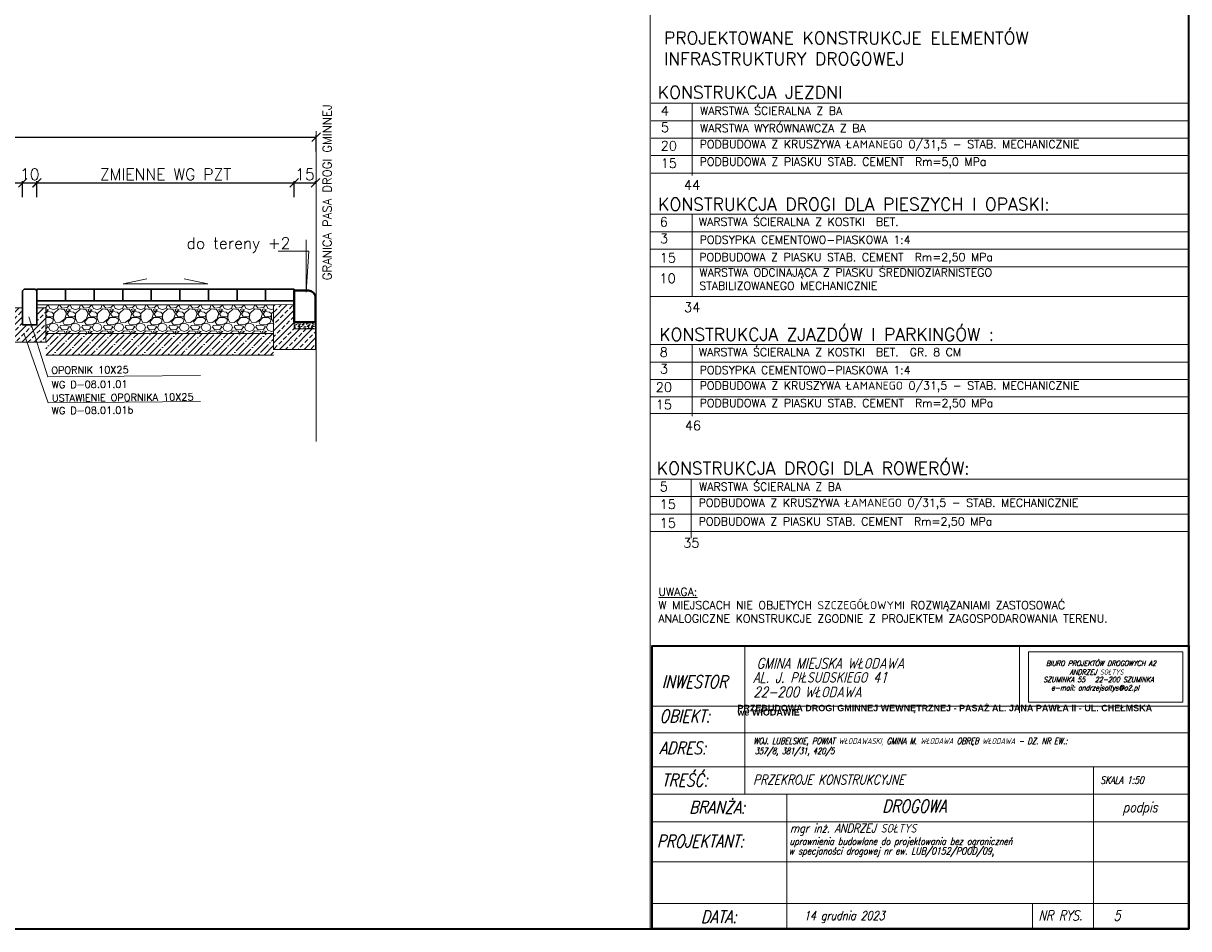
# Model space of a CAD drawing. Header units: metres. Extents: x 8462340 to 8469377, y 5710371 to 5712927.
# Tile 24 of 31: x 8468561 to 8469377, y 5710371 to 5711004. Entities that reach past the tile are written whole.
import ezdxf

# ---------------------------------------------------------------- set-up
doc = ezdxf.new("R2010")
doc.units = ezdxf.units.M
doc.linetypes.add('4003', pattern=[3, 2, -1])
for name, color, linetype, lineweight in [('dim', 7, 'Continuous', 5), ('opisy do przekrojów', 1, 'Continuous', 5), ('PODRYS', 2, 'Continuous', 5), ('Warstwa przekroje poprzeczne', 7, 'Continuous', 5)]:
    doc.layers.add(name, color=color, linetype=linetype, lineweight=lineweight)
doc.layers.add('GRANICA PASA', color=184, linetype='Continuous')
doc.styles.add('mm', font='simplex.shx')
doc.styles.get("Standard").update_dxf_attribs({"font": 'simplex.shx'})
doc.dimstyles.new('ISO-25', dxfattribs={"dimtxt": 2.5, "dimasz": 2.5, "dimexe": 1.25, "dimexo": 0.625, "dimtad": 1, "dimtxsty": 'Standard', "dimcen": 2.5, "dimadec": 0, "dimazin": 0, "dimtfac": 1, "dimtmove": 0, "dimatfit": 3, "dimfxl": 1, "dimarcsym": 0})

# ---------------------------------------------------------------- blocks, each defined once
blk = doc.blocks.new('_Oblique')
at = {"color": 0, "linetype": 'ByBlock', "lineweight": -2}
blk.add_line((-0.5, -0.5), (0.5, 0.5), dxfattribs=at)
blk = doc.blocks.new('*D9469')
at = {"color": 0, "lineweight": -2, "transparency": 16777216}
for p, q in [((8468160.59, 5710914.73), (8468160.59, 5710925.98)), ((8468160.59, 5710924.73), (8468765.93, 5710924.73)), ((8468765.93, 5710914.73), (8468765.93, 5710925.98))]:
    blk.add_line(p, q, dxfattribs=at)
at = {"layer": 'Defpoints', "color": 0, "lineweight": 20, "transparency": 16777216}
for p in [(8468765.93, 5710924.73), (8468160.59, 5710885.09), (8468765.93, 5710885.09)]:
    blk.add_point(p, dxfattribs=at)
at = {"color": 0, "lineweight": -2, "transparency": 16777216, "xscale": 6, "yscale": 6, "zscale": 6, "rotation": 180}
blk.add_blockref('_Oblique', (8468160.59, 5710924.73), dxfattribs=at)
at = {"color": 0, "lineweight": -2, "transparency": 16777216, "xscale": 6, "yscale": 6, "zscale": 6}
blk.add_blockref('_Oblique', (8468765.93, 5710924.73), dxfattribs=at)
at = {"color": 0, "transparency": 16777216, "insert": (8468463.26, 5710930.73), "char_height": 8, "attachment_point": 5}
blk.add_mtext('ok. 600 - ZMIENNA WG PZT', dxfattribs=at)
blk = doc.blocks.new('*D9470')
at = {"color": 0, "lineweight": -2, "transparency": 16777216}
for p, q in [((8468750.59, 5710892.03), (8468750.59, 5710893.94)), ((8468750.59, 5710892.69), (8468765.59, 5710892.69)), ((8468765.59, 5710892.05), (8468765.59, 5710893.94))]:
    blk.add_line(p, q, dxfattribs=at)
at = {"layer": 'Defpoints', "color": 0, "lineweight": 20, "transparency": 16777216}
for p in [(8468765.59, 5710892.69), (8468750.59, 5710800.23, 543.23), (8468765.59, 5710801.2, 543.23)]:
    blk.add_point(p, dxfattribs=at)
at = {"color": 0, "lineweight": -2, "transparency": 16777216, "xscale": 6, "yscale": 6, "zscale": 6, "rotation": 180}
blk.add_blockref('_Oblique', (8468750.59, 5710892.69), dxfattribs=at)
at = {"color": 0, "lineweight": -2, "transparency": 16777216, "xscale": 6, "yscale": 6, "zscale": 6}
blk.add_blockref('_Oblique', (8468765.59, 5710892.69), dxfattribs=at)
at = {"color": 0, "transparency": 16777216, "insert": (8468758.09, 5710898.69), "char_height": 8, "attachment_point": 5}
blk.add_mtext('15', dxfattribs=at)
blk = doc.blocks.new('*D9471')
at = {"color": 0, "lineweight": -2, "transparency": 16777216}
for p, q in [((8468360.59, 5710882.69), (8468360.59, 5710893.94)), ((8468360.59, 5710892.69), (8468560.59, 5710892.69)), ((8468560.59, 5710882.69), (8468560.59, 5710893.94))]:
    blk.add_line(p, q, dxfattribs=at)
at = {"layer": 'Defpoints', "color": 0, "lineweight": 20, "transparency": 16777216}
for p in [(8468560.59, 5710892.69), (8468360.59, 5710834.53), (8468560.59, 5710834.53)]:
    blk.add_point(p, dxfattribs=at)
at = {"color": 0, "lineweight": -2, "transparency": 16777216, "xscale": 6, "yscale": 6, "zscale": 6, "rotation": 180}
blk.add_blockref('_Oblique', (8468360.59, 5710892.69), dxfattribs=at)
at = {"color": 0, "lineweight": -2, "transparency": 16777216, "xscale": 6, "yscale": 6, "zscale": 6}
blk.add_blockref('_Oblique', (8468560.59, 5710892.69), dxfattribs=at)
at = {"color": 0, "transparency": 16777216, "insert": (8468460.59, 5710898.69), "char_height": 8, "attachment_point": 5}
blk.add_mtext('200', dxfattribs=at)
blk = doc.blocks.new('*D9472')
at = {"color": 0, "lineweight": -2, "transparency": 16777216}
for p, q in [((8468560.59, 5710882.69), (8468560.59, 5710893.94)), ((8468560.59, 5710892.69), (8468570.63, 5710892.69)), ((8468570.63, 5710882.69), (8468570.63, 5710893.94))]:
    blk.add_line(p, q, dxfattribs=at)
at = {"layer": 'Defpoints', "color": 0, "lineweight": 20, "transparency": 16777216}
for p in [(8468570.63, 5710892.69), (8468560.59, 5710807.54), (8468570.63, 5710807.74)]:
    blk.add_point(p, dxfattribs=at)
at = {"color": 0, "lineweight": -2, "transparency": 16777216, "xscale": 6, "yscale": 6, "zscale": 6, "rotation": 180}
blk.add_blockref('_Oblique', (8468560.59, 5710892.69), dxfattribs=at)
at = {"color": 0, "lineweight": -2, "transparency": 16777216, "xscale": 6, "yscale": 6, "zscale": 6}
blk.add_blockref('_Oblique', (8468570.63, 5710892.69), dxfattribs=at)
at = {"color": 0, "transparency": 16777216, "insert": (8468565.61, 5710898.69), "char_height": 8, "attachment_point": 5}
blk.add_mtext('10', dxfattribs=at)
blk = doc.blocks.new('*D9473')
at = {"color": 0, "lineweight": -2, "transparency": 16777216}
for p, q in [((8468570.59, 5710882.69), (8468570.59, 5710893.94)), ((8468570.59, 5710892.69), (8468750.59, 5710892.69)), ((8468750.59, 5710882.69), (8468750.59, 5710893.94))]:
    blk.add_line(p, q, dxfattribs=at)
at = {"layer": 'Defpoints', "color": 0, "lineweight": 20, "transparency": 16777216}
for p in [(8468750.59, 5710892.69), (8468570.59, 5710809.72), (8468750.59, 5710813.22)]:
    blk.add_point(p, dxfattribs=at)
at = {"color": 0, "lineweight": -2, "transparency": 16777216, "xscale": 6, "yscale": 6, "zscale": 6, "rotation": 180}
blk.add_blockref('_Oblique', (8468570.59, 5710892.69), dxfattribs=at)
at = {"color": 0, "lineweight": -2, "transparency": 16777216, "xscale": 6, "yscale": 6, "zscale": 6}
blk.add_blockref('_Oblique', (8468750.59, 5710892.69), dxfattribs=at)
at = {"color": 0, "transparency": 16777216, "insert": (8468660.59, 5710898.69), "char_height": 8, "attachment_point": 5}
blk.add_mtext('ZMIENNE WG PZT', dxfattribs=at)
blk = doc.blocks.new('sfdretw')
at = {"layer": 'dim'}
blk.add_lwpolyline([(8458675.99, 5714308.28), (8458693.56, 5714308.28), (8458693.56, 5714302.54), (8458675.99, 5714302.54)], close=True, dxfattribs=at)
at = {"layer": 'Warstwa przekroje poprzeczne', "color": 250, "lineweight": 30, "style": 'mm', "oblique": 15, "width": 0.8}
blk.add_text('BIURO PROJEKTÓW DROGOWYCH A2', height=0.5929, dxfattribs=at).set_placement((8458677.99, 5714306.67, 18.83))
at = {"layer": 'Warstwa przekroje poprzeczne', "color": 250, "lineweight": 18, "style": 'mm', "oblique": 15, "width": 0.8}
for s, p in [('ANDRZEJ SOŁTYS', (8458680.67, 5714305.68, 18.83)), ('SZUMINKA 55   22-200 SZUMINKA', (8458677.69, 5714304.83, 18.83)), ('e-mail: andrzejsoltys@o2.pl', (8458678.59, 5714303.9, 18.83))]:
    blk.add_text(s, height=0.5929, dxfattribs=at).set_placement(p)

msp = doc.modelspace()

# ---------------------------------------------------------------- hatches: boundary and pattern name
at = {"layer": 'dim', "lineweight": 5}
h = msp.add_hatch(dxfattribs=at)
h.set_pattern_fill('GRAVEL', scale=0.6)
h.set_pattern_definition([(228.0127875, (-6020.3519, -27525.6025), (-121.92000000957, -137.15999999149), [2.05032864, -202.982901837]), (184.969741, (-6021.72354, -27527.1265), (182.879999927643, 15.240000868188), [3.51842832, -348.324293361]), (132.5104471, (-6025.2287, -27527.4313), (152.400000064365, -167.639999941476), [2.48088912, -245.608336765]), (267.273689, (-6031.17234, -27531.2413), (15.24000003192, 304.7999999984), [3.20402712, -317.198624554]), (292.83365418, (-6031.32474, -27534.4417), (-76.20000000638, 182.879999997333), [3.1418022, -311.038846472]), (357.273689, (-6030.10554, -27537.3373), (-304.7999999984, 15.24000003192), [3.20402712, -317.198624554]), (37.69424047, (-6026.90514, -27537.4897), (-198.119999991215, -152.400000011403), [4.23716196, -419.478691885]), (72.25532837, (-6023.55234, -27534.8989), (106.680000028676, 335.279999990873), [4.00031712, -396.031539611]), (121.42956562, (-6022.33314, -27531.0889), (-121.9200000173, 198.119999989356), [3.214878, -318.273274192]), (175.2363583, (-6024.0095, -27528.3457), (167.6399999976, -15.24000002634), [3.67027968, -179.8436217]), (222.3974378, (-6027.66714, -27528.0409), (-182.879999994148, -167.640000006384), [4.74646752, -469.900635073]), (138.81407483, (-6016.0847, -27531.3937), (-106.6799999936, 91.44000000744), [1.62002724, -160.383394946]), (171.4692344, (-6017.30394, -27530.3269), (198.12000000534, -30.479999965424), [3.08209188, -305.127833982]), (225, (-6020.352, -27529.87), (-2e-15, -15.24), [2.15525604, -19.39735865]), (203.19859051, (-6021.4187, -27528.041), (76.20000000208, 30.47999999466), [1.16064792, -114.903734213]), (291.80140949, (-6022.4855, -27528.498), (-15.2400000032, 45.7199999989), [1.64139372, -80.42851794]), (30.96375653, (-6021.876, -27530.022), (45.7200000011, 30.4799999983), [2.66591796, -86.197788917]), (161.56505118, (-6019.59, -27528.6505), (30.4800000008, -15.2399999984), [1.92772284, -46.2653887]), (16.389540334, (-6031.3247, -27528.4981), (152.4, 45.72), [2.700528, -267.352960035]), (70.34617594, (-6028.7339, -27527.7361), (-60.96000000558, -167.63999999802), [2.26559364, -224.29329407]), (293.19859051, (-6019.59, -27525.6025), (-30.47999999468, 76.20000000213), [2.3212806, -113.743101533]), (343.61045967, (-6018.6755, -27527.7361), (-152.400000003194, 45.71999998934), [2.700528, -267.352960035]), (339.44395478, (-6031.3247, -27537.9469), (-76.2, 30.48), [2.6042112, -127.606405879]), (294.7751406, (-6028.8863, -27538.8613), (-76.2000000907, 167.63999995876), [2.18203272, -216.021560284]), (66.80140949, (-6019.4375, -27540.8425), (30.4799999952, 76.2000000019), [2.3212806, -113.743101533]), (17.35402464, (-6018.5231, -27538.7089), (-198.11999999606, -60.960000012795), [2.55469644, -252.914255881]), (69.44395478, (-6026.9051, -27540.8425), (-30.48000000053, -76.1999999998), [1.3021056, -128.908511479]), (101.309932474, (-6020.352, -27540.8425), (-15.24, 60.96), [0.7770876, -76.931969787]), (165.96375653, (-6020.5043, -27540.0805), (45.72, -15.24), [3.1418022, -59.694327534]), (186.00900596, (-6023.55234, -27539.3185), (152.39999999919, 15.240000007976), [2.911602, -288.24818918]), (303.69006753, (-6021.876, -27531.3937), (-15.2400000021, 30.479999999), [2.19794328, -52.750658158]), (353.15722659, (-6020.65674, -27533.2225), (259.080000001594, -30.479999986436), [3.83734056, -379.89605439]), (60.9453959, (-6016.8467, -27533.6797), (-60.96000000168, -106.67999999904), [1.56904944, -155.336353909]), (90, (-6016.085, -27532.308), (-15.24, 15.24), [0.9144, -14.3256]), (120.25643716, (-6023.8571, -27538.8613), (60.95999999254, -106.68000000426), [2.11720176, -209.60364464]), (48.0127875, (-6024.9239, -27537.0325), (121.92000001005, 137.15999999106), [4.10065728, -200.932573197]), (0, (-6022.18, -27533.985), (15.24, 15.24), [3.9624, -11.2776]), (325.3048465, (-6018.2183, -27533.9845), (152.40000005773, -106.67999991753), [2.40965736, -238.555900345]), (254.0546041, (-6016.2371, -27535.3561), (-15.23999999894, -60.96000000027), [2.21897448, -108.729900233]), (207.64597536, (-6016.84674, -27537.4897), (-289.56000001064, -152.399999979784), [3.6128706, -357.674786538]), (175.42607874, (-6020.04714, -27539.1661), (-198.119999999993, 15.239999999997), [3.82217676, -378.395078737])])
h.paths.add_polyline_path([(8468576.81, 5710787.28), (8468576.81, 5710807.28), (8468736.19, 5710807.28), (8468736.19, 5710787.28)])
h = msp.add_hatch(dxfattribs=at)
h.set_pattern_fill('ANSI33', color=256, scale=0.96, style=0)
h.set_pattern_definition([(45, (4955112.886, 319122.854), (-4.310522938, 4.310522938), []), (45, (4955117.1966, 319122.854), (-4.310522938, 4.310522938), [3.048, -1.524])])
h.paths.add_polyline_path([(8468765.59, 5710790.5), (8468765.59, 5710776.1), (8468736.19, 5710776.1), (8468736.19, 5710807.46), (8468750.59, 5710807.52), (8468750.59, 5710790.5)])
h = msp.add_hatch(dxfattribs=at)
h.set_pattern_fill('ANSI33', color=256, scale=0.96, style=0)
h.set_pattern_definition([(45, (-3530.5605, -1178.0284), (-4.310522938, 4.310522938), []), (45, (-3526.25, -1178.0284), (-4.310522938, 4.310522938), [3.048, -1.524])])
h.paths.add_polyline_path([(8468576.81, 5710781.16), (8468576.81, 5710805.28), (8468570.59, 5710805.28), (8468570.59, 5710793.28), (8468560.59, 5710793.28), (8468560.59, 5710805.28), (8468554.28, 5710805.28), (8468554.28, 5710781.16)])
h = msp.add_hatch(dxfattribs=at)
h.set_pattern_fill('AR-SAND', color=256, scale=0.048, angle=90, style=0)
h.set_pattern_definition([(127.5, (4955112.886, 319122.8537), (-2.3491835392, -0.0768015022), [0, -1.853184, 0, -2.07264, 0, -1.9812]), (97.5, (4955112.886, 319122.8537), (-3.4407604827, 2.157711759), [0, -0.999744, 0, -1.670304, 0, -0.64008]), (57.5, (4955112.886, 319121.354), (-0.00689848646, 3.79676337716), [0, -0.6096, 0, -2.19456, 0, -2.86512]), (47.5, (4955112.886, 319121.354), (-1.0700607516, 3.6650709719), [0, -0.3048, 0, -1.438656, 0, -1.64592])])
h.paths.add_polyline_path([(8468765.59, 5710794.7), (8468765.59, 5710790.5), (8468750.59, 5710790.5), (8468750.59, 5710795.3), (8468764.99, 5710795.3)])
h = msp.add_hatch(dxfattribs=at)
h.set_pattern_fill('ANSI35', color=256)
h.set_pattern_definition([(45, (-2520.413, 23671.065), (-4.4901280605, 4.4901280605), []), (45, (-2515.923, 23671.065), (-4.4901280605, 4.4901280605), [7.9375, -1.5875, 0, -1.5875])])
h.paths.add_polyline_path([(8468576.81, 5710772.28), (8468576.81, 5710787.28), (8468736.19, 5710787.28), (8468736.19, 5710772.28)])

# ---------------------------------------------------------------- linework, layer by layer
at = {"color": 6, "lineweight": 5}
msp.add_circle((8468754.4, 5710791.15), 0.456, dxfattribs=at)
at = {"layer": 'dim'}
msp.add_line((8468999.7, 5710370.95), (8468999.7, 5711745.95), dxfattribs=at)
at = {"layer": 'dim', "lineweight": 5}
for p, q in [((8469376.52, 5710948.4), (8469000.41, 5710948.4)), ((8469029.14, 5710948.4), (8469029.14, 5710897.79)), ((8469376.52, 5710936.19), (8469000.41, 5710936.19)), ((8468765.93, 5710711.88), (8468765.93, 5710928.83)), ((8469376.52, 5710923.98), (8469000.41, 5710923.98)), ((8469376.52, 5710923.98), (8469000.41, 5710923.98)), ((8469376.52, 5710911.77), (8469000.41, 5710911.77)), ((8469376.52, 5710899.56), (8469000.41, 5710899.56)), ((8469375.81, 5710870.7), (8468999.7, 5710870.7)), ((8469029.14, 5710870.7), (8469029.14, 5710813.18)), ((8469375.81, 5710858.49), (8468999.7, 5710858.49)), ((8469375.81, 5710846.28), (8468999.7, 5710846.28)), ((8469375.81, 5710834.07), (8468999.7, 5710834.07)), ((8469375.81, 5710813.18), (8468999.7, 5710813.18)), ((8468765.59, 5710790.5), (8468750.59, 5710790.5)), ((8468765.59, 5710776.1), (8468736.19, 5710776.1)), ((8469375.81, 5710779.54), (8468999.7, 5710779.54)), ((8469029.14, 5710779.54), (8469029.14, 5710729.41)), ((8469375.81, 5710767.33), (8468999.7, 5710767.33)), ((8469375.81, 5710755.12), (8468999.7, 5710755.12)), ((8469375.81, 5710742.91), (8468999.7, 5710742.91)), ((8469375.81, 5710731.34), (8468999.7, 5710731.34)), ((8469375.81, 5710685.4), (8468999.7, 5710685.4)), ((8469028.43, 5710685.4), (8469028.43, 5710644.23)), ((8469375.81, 5710673.19), (8468999.7, 5710673.19)), ((8469375.81, 5710660.98), (8468999.7, 5710660.98)), ((8469375.81, 5710660.98), (8468999.7, 5710660.98)), ((8469375.81, 5710648.77), (8468999.7, 5710648.77))]:
    msp.add_line(p, q, dxfattribs=at)
at = {"layer": 'dim', "linetype": 'ByBlock', "lineweight": 15}
for p, q in [((8468630.99, 5710822.13), (8468647.5, 5710825.57)), ((8468690.2, 5710822.11), (8468630.99, 5710822.13))]:
    msp.add_line(p, q, dxfattribs=at)
at = {"layer": 'dim', "lineweight": 30}
for p, q in [((8468561.59, 5710818.28), (8468569.59, 5710818.28)), ((8468561.59, 5710793.28), (8468569.59, 5710793.28))]:
    msp.add_line(p, q, dxfattribs=at)
at = {"layer": 'dim', "lineweight": 40}
for p, q in [((8468760.59, 5710817.3), (8468750.59, 5710817.3)), ((8468765.59, 5710795.3), (8468765.59, 5710812.3)), ((8468765.59, 5710795.3), (8468750.59, 5710795.3))]:
    msp.add_line(p, q, dxfattribs=at)
at = {"layer": 'dim', "linetype": 'Continuous', "lineweight": 15}
msp.add_line((8469258.22, 5710568.75), (8469258.22, 5710522.06), dxfattribs=at)
at = {"layer": 'dim', "lineweight": 5, "flags": 128}
msp.add_lwpolyline([(8468758.97, 5710852.84), (8468758.97, 5710816.23), (8468760.83, 5710844.97), (8468739.48, 5710844.96)], dxfattribs=at)
at = {"layer": 'dim', "lineweight": 20, "flags": 128}
for points in [[(8468690.2, 5710822.11), (8468673.7, 5710825.56)], [(8468570.59, 5710807.28), (8468736.19, 5710807.28)], [(8468576.81, 5710787.28), (8468736.19, 5710787.28)], [(8468576.81, 5710772.28), (8468736.19, 5710772.28)]]:
    msp.add_lwpolyline(points, dxfattribs=at)
at = {"layer": 'dim', "lineweight": 30}
for points in [[(8468561.59, 5710818.28), (8468569.59, 5710818.28), (8468570.59, 5710817.28), (8468570.59, 5710793.28), (8468560.59, 5710793.28), (8468560.59, 5710817.28)], [(8468570.59, 5710810.28), (8468590.59, 5710810.28), (8468590.59, 5710818.28), (8468570.59, 5710818.28)], [(8468590.59, 5710810.28), (8468610.59, 5710810.28), (8468610.59, 5710818.28), (8468590.59, 5710818.28)], [(8468610.59, 5710810.28), (8468630.59, 5710810.28), (8468630.59, 5710818.28), (8468610.59, 5710818.28)], [(8468630.59, 5710810.28), (8468650.59, 5710810.28), (8468650.59, 5710818.28), (8468630.59, 5710818.28)], [(8468650.59, 5710810.28), (8468670.59, 5710810.28), (8468670.59, 5710818.28), (8468650.59, 5710818.28)], [(8468670.59, 5710810.28), (8468690.59, 5710810.28), (8468690.59, 5710818.28), (8468670.59, 5710818.28)], [(8468690.59, 5710810.28), (8468710.59, 5710810.28), (8468710.59, 5710818.28), (8468690.59, 5710818.28)], [(8468710.59, 5710810.28), (8468730.59, 5710810.28), (8468730.59, 5710818.28), (8468710.59, 5710818.28)], [(8468730.59, 5710810.28), (8468750.59, 5710810.28), (8468750.59, 5710818.28), (8468730.59, 5710818.28)]]:
    msp.add_lwpolyline(points, close=True, dxfattribs=at)
at = {"layer": 'dim', "lineweight": 40, "flags": 128}
msp.add_lwpolyline([(8468750.59, 5710795.3), (8468750.59, 5710817.3)], dxfattribs=at)
at = {"layer": 'dim', "lineweight": 15}
msp.add_lwpolyline([(8468765.59, 5710790.5), (8468765.59, 5710776.1), (8468736.19, 5710776.1), (8468736.19, 5710807.46), (8468750.59, 5710807.52), (8468750.59, 5710790.5)], close=True, dxfattribs=at)
at = {"layer": 'dim', "lineweight": 5}
msp.add_lwpolyline([(8468570.59, 5710805.28), (8468576.81, 5710805.28), (8468576.81, 5710781.16), (8468554.28, 5710781.16), (8468554.28, 5710805.28), (8468560.59, 5710805.28)], dxfattribs=at)
at = {"layer": 'dim', "lineweight": 18}
msp.add_lwpolyline([(8468765.59, 5710794.7), (8468765.59, 5710790.5), (8468750.59, 5710790.5), (8468750.59, 5710795.3), (8468764.99, 5710795.3)], close=True, dxfattribs=at)
at = {"layer": 'dim', "lineweight": 35}
msp.add_lwpolyline([(8469376.52, 5710568.75), (8469376.52, 5710370.95), (8469001, 5710370.95), (8469001, 5710568.75)], close=True, dxfattribs=at)
at = {"layer": 'dim', "lineweight": 40}
msp.add_arc((8468760.59, 5710812.3), 5, 0, 90, dxfattribs=at)
msp.add_arc((8468760.59, 5710812.3), 5, 0, 90, dxfattribs=at)
at = {"layer": 'opisy do przekrojów', "lineweight": 15}
for p, q in [((8468578.2, 5710756.94), (8468564.94, 5710799.01)), ((8468578.36, 5710738.82), (8468561.45, 5710787.61)), ((8468684.98, 5710757.87), (8468578.2, 5710756.94)), ((8468685.13, 5710739.74), (8468578.36, 5710738.82))]:
    msp.add_line(p, q, dxfattribs=at)
at = {"layer": 'PODRYS', "color": 0, "lineweight": 35}
msp.add_lwpolyline([(8467375.81, 5710370.95), (8469376.52, 5710370.95), (8469376.52, 5711745.95), (8467375.81, 5711745.95)], close=True, dxfattribs=at)
at = {"layer": 'Warstwa przekroje poprzeczne', "linetype": 'Continuous', "lineweight": 30}
msp.add_line((8469001, 5710370.95), (8469001, 5710568.75), dxfattribs=at)
at = {"layer": 'Warstwa przekroje poprzeczne', "color": 250, "lineweight": 20}
for p, q in [((8469065.82, 5710568.75), (8469065.82, 5710465.08)), ((8469001, 5710526.66), (8469376.52, 5710526.66)), ((8469001, 5710507.99), (8469376.52, 5710507.99)), ((8469001, 5710484.07), (8469376.52, 5710484.07)), ((8469309.81, 5710484.07), (8469309.81, 5710370.95)), ((8469001, 5710465.08), (8469376.52, 5710465.08)), ((8469095.29, 5710465.08), (8469095.29, 5710370.95)), ((8469001, 5710445.61), (8469376.52, 5710445.61)), ((8469000.99, 5710417.73), (8469376.51, 5710417.73)), ((8469001, 5710417.73), (8469376.52, 5710417.73)), ((8469001, 5710388.48), (8469376.52, 5710388.48)), ((8469267.23, 5710388.48), (8469267.23, 5710370.95)), ((8469001, 5710370.95), (8469376.52, 5710370.95))]:
    msp.add_line(p, q, dxfattribs=at)
at = {"layer": 'Warstwa przekroje poprzeczne', "color": 250, "ltscale": 0.5}
msp.add_line((8469376.52, 5710370.95), (8469376.52, 5710550.23), dxfattribs=at)

# ---------------------------------------------------------------- block references
at = {"layer": 'dim', "xscale": 6.156, "yscale": 6.156, "zscale": 6.156}
msp.add_blockref('sfdretw', (-43602345.06, -29466717.12, -538.43), dxfattribs=at)

# ---------------------------------------------------------------- texts
at = {"linetype": 'Continuous', "lineweight": 30}
for s, p in [('PROJEKTOWANE KONSTRUKCJE ELEMENTÓW', (8469009.31, 5710989.66)), ('INFRASTRUKTURY DROGOWEJ ', (8469009.31, 5710975.1)), ('KONSTRUKCJA JEZDNI ', (8469005.03, 5710951.65)), ('KONSTRUKCJA DROGI DLA PIESZYCH I OPASKI:', (8469005.25, 5710873.33)), ('KONSTRUKCJA ZJAZDÓW I PARKINGÓW :', (8469006.04, 5710782.3)), ('KONSTRUKCJA DROGI DLA ROWERÓW: ', (8469004.32, 5710688.65))]:
    msp.add_text(s, height=8.8046, dxfattribs=at).set_placement(p)
at = {"lineweight": 30}
for s, height, p in [('4', 6.6, (8469007.11, 5710939.85)), ('5', 6.6, (8469007.25, 5710928.22)), ('20', 6.603, (8469007.11, 5710915.35)), ('15', 6.603, (8469007.11, 5710903.14)), ('44', 6.603, (8469023.36, 5710887.94)), ('6', 6.6, (8469006.4, 5710862.15)), ('3', 6.6, (8469006.54, 5710850.53)), ('15', 6.603, (8469006.4, 5710836.99)), ('10', 6.603, (8469006.26, 5710822.6)), ('34', 6.603, (8469023.42, 5710802.35)), ('8', 6.6, (8469006.4, 5710770.99)), ('3', 6.6, (8469006.54, 5710759.37)), ('20', 6.603, (8469003.62, 5710746.49)), ('15', 6.603, (8469003.62, 5710734.29)), ('46', 6.603, (8469023.96, 5710719.69)), ('5', 6.6, (8469006.4, 5710676.85)), ('15', 6.603, (8469006.4, 5710664.56)), ('15', 6.603, (8469006.4, 5710651.47)), ('35', 6.603, (8469022.85, 5710637.59))]:
    msp.add_text(s, height=height, dxfattribs=at).set_placement(p)
at = {"lineweight": 15}
for s, p in [('PODBUDOWA Z KRUSZYWA ŁAMANEGO 0/31,5 - STAB. MECHANICZNIE', (8469034.31, 5710916.92)), ('PODBUDOWA Z PIASKU STAB. CEMENT  Rm=5,0 MPa ', (8469034.31, 5710904.72)), ('PODBUDOWA Z KRUSZYWA ŁAMANEGO 0/31,5 - STAB. MECHANICZNIE', (8469034.31, 5710748.07)), ('PODBUDOWA Z PIASKU STAB. CEMENT  Rm=2,50 MPa ', (8469034.31, 5710735.86)), ('PODBUDOWA Z KRUSZYWA ŁAMANEGO 0/31,5 - STAB. MECHANICZNIE', (8469033.6, 5710666.14)), ('PODBUDOWA Z PIASKU STAB. CEMENT  Rm=2,50 MPa ', (8469033.6, 5710653.04))]:
    msp.add_text(s, height=5.6349, dxfattribs=at).set_placement(p)
at = {"linetype": 'Continuous', "lineweight": 30}
msp.add_text('do tereny +2', height=8, rotation=0.08659, dxfattribs=at).set_placement((8468675.31, 5710846.45))
at = {"lineweight": 20}
msp.add_text('PODBUDOWA Z PIASKU STAB. CEMENT  Rm=2,50 MPa ', height=5.6349, dxfattribs=at).set_placement((8469034.1, 5710837.94))
at = {"linetype": 'Continuous', "lineweight": 20, "char_height": 2.8175, "attachment_point": 1}
for s, insert, width in [('{\\H2x;WARSTWA ŚCIERALNA Z BA}', (8469034.58, 5710945.97), 367.7729), ('{\\H2x;WARSTWA WYRÓWNAWCZA Z BA}', (8469034.58, 5710933.76), 367.7729), ('{\\H2x;WARSTWA ŚCIERALNA Z KOSTKI  BET.  }', (8469033.76, 5710868.28), 367.7729), ('{\\Fsimplex|c238;\\H2x;PODSYPKA CEMENTOWO-PIASKOWA 1:4}', (8469034.34, 5710855.71), 282.7961), ('{\\H2x;WARSTWA ODCINAJĄCA Z PIASKU ŚREDNIOZIARNISTEGO STABILIZOWANEGO MECHANICZNIE  }', (8469034.13, 5710832.9), 282.7961), ('{\\H2x;WARSTWA ŚCIERALNA Z KOSTKI  BET.  GR. 8 CM}', (8469033.76, 5710777.12), 367.7729), ('{\\Fsimplex|c238;\\H2x;PODSYPKA CEMENTOWO-PIASKOWA 1:4}', (8469034.34, 5710764.55), 282.7961), ('{\\H2x;WARSTWA ŚCIERALNA Z BA}', (8469033.88, 5710682.98), 367.7729)]:
    msp.add_mtext(s, dxfattribs=dict(at, insert=insert, width=width))
at = {"lineweight": 15, "insert": (8469005.42, 5710597.26, -538.43), "char_height": 5.63492, "width": 364.0723, "attachment_point": 4}
msp.add_mtext('{\\LUWAGA:\\P}W MIEJSCACH NIE OBJETYCH SZCZEGÓŁOWYMI ROZWIĄZANIAMI ZASTOSOWAĆ  ANALOGICZNE KONSTRUKCJE ZGODNIE Z PROJEKTEM ZAGOSPODAROWANIA TERENU.', dxfattribs=at)
at = {"layer": 'dim', "lineweight": 5}
note = msp.add_mtext_dynamic_manual_height_columns('\\pi-9;{\\fArial|b1|i0|c238|p34;\\H0.75x;\\c2960685;PRZEBUDOWA DROGI GMINNEJ WEWNĘTRZNEJ - PASAŻ AL. JANA PAWŁA II - UL. CHEŁMSKA \\H1.79908x; \\H0.55584x;\\Pwe WłODAWIE\\H2.12817x; \\H0.46989x;\\P\\H2.66668x; }', width=306.1729, gutter_width=56.94, heights=[19.51, 0], dxfattribs=dict(at, insert=(8469069.77, 5710527.57), char_height=6, attachment_point=1, line_spacing_factor=0.4))
for column, words in zip(note.columns.linked_columns, ['\\pi-9;{\\H1.41667x; }']):
    column.text = words
at = {"layer": 'GRANICA PASA', "color": 252, "linetype": '4003', "lineweight": 20}
msp.add_text('GRANICA PASA DROGI GMINNEJ', height=6, rotation=90, dxfattribs=at).set_placement((8468776.7, 5710824.56))
at = {"layer": 'opisy do przekrojów', "lineweight": 15}
for s, p in [('OPORNIK 10X25', (8468580.6, 5710759.06)), ('WG D-08.01.01', (8468580.83, 5710748.97)), ('USTAWIENIE OPORNIKA 10X25', (8468581.04, 5710739.62)), ('WG D-08.01.01b', (8468580.87, 5710730.79))]:
    msp.add_text(s, height=5, rotation=0.49749, dxfattribs=at).set_placement(p)
at = {"layer": 'Warstwa przekroje poprzeczne', "color": 250, "lineweight": 30, "style": 'mm', "oblique": 15, "width": 0.8}
for s, height, p in [('GMINA MIEJSKA WŁODAWA', 7.3725, (8469074.22, 5710552.89)), ('AL. J. PIŁSUDSKIEGO 41', 7.3725, (8469071.67, 5710543.05)), ('22-200 WŁODAWA', 7.3725, (8469071.94, 5710532.86)), ('PRZEKROJE KONSTRUKCYJNE ', 6.7581, (8469071.84, 5710471.86))]:
    msp.add_text(s, height=height, dxfattribs=at).set_placement(p)
at = {"layer": 'Warstwa przekroje poprzeczne', "color": 250, "lineweight": 20, "style": 'mm', "oblique": 15, "width": 0.8}
for s, height, p in [('INWESTOR', 8.8, (8469007.76, 5710539.31)), ('OBIEKT:', 8.8, (8469006.21, 5710515.24)), ('ADRES:', 8.8, (8469006, 5710492.95)), ('TREŚĆ:', 8.8, (8469007.76, 5710470.47)), ('SKALA 1:50', 4.932, (8469314.68, 5710472.39)), ('BRANŻA:', 8.8, (8469026.94, 5710451.47)), ('DROGOWA', 8.8, (8469162.03, 5710452.33)), ('podpis', 7.04, (8469330.37, 5710452.44)), ('PROJEKTANT:', 8.7997, (8469004.24, 5710427.76)), ('DATA:', 8.8, (8469035.14, 5710374.87)), ('NR RYS.', 7.04, (8469271.29, 5710376.71)), ('5', 7.04, (8469323.94, 5710376.55))]:
    msp.add_text(s, height=height, dxfattribs=at).set_placement(p)
at = {"layer": 'Warstwa przekroje poprzeczne', "color": 250, "lineweight": 25, "style": 'mm', "oblique": 15, "width": 0.8}
for s, height, p in [('WOJ. LUBELSKIE, POWIAT WŁODAWASKI, GMINA M. WŁODAWA OBRĘB WŁODAWA - DZ. NR EW.:   ', 4.2997, (8469071.95, 5710500.09)), ('357/8, 381/31, 420/5', 4.2997, (8469072.88, 5710493.12)), ('mgr inż. ANDRZEJ SOŁTYS', 6.1438, (8469097.61, 5710438.13)), ('14 grudnia 2023', 6.1438, (8469107.28, 5710377.02))]:
    msp.add_text(s, height=height, dxfattribs=at).set_placement(p)
at = {"layer": 'Warstwa przekroje poprzeczne', "color": 250, "lineweight": 15, "style": 'mm', "oblique": 15, "width": 0.8}
for s, p in [('uprawnienia budowlane do projektowania bez ograniczneń', (8469097.26, 5710429.69)), ('w specjaności drogowej nr ew. LUB/0152/POOD/09,', (8469096.73, 5710422.78))]:
    msp.add_text(s, height=4.9473, dxfattribs=at).set_placement(p)

# ---------------------------------------------------------------- dimensions: what is measured, and where the dimension line sits
for base, p1, p2, text, picture, middle in [((8468765.93, 5710924.73), (8468160.59, 5710885.09), (8468765.93, 5710885.09), 'ok. 600 - ZMIENNA WG PZT', '*D9469', (8468463.26, 5710930.73)), ((8468750.59, 5710892.69), (8468570.59, 5710809.72), (8468750.59, 5710813.22), 'ZMIENNE WG PZT', '*D9473', (8468660.59, 5710898.69))]:
    dim = msp.add_linear_dim(base=base, p1=p1, p2=p2, text=text, dimstyle='ISO-25', override={"dimtxt": 8, "dimasz": 6, "dimgap": 2, "dimdec": 0, "dimblk": 'Oblique', "dimblk1": 'Oblique', "dimblk2": 'Oblique', "dimldrblk": 'Oblique', "dimfxl": 10, "dimfxlon": 1})
    dim.commit()
    dim.dimension.update_dxf_attribs({"geometry": picture, "text_midpoint": middle})
dim = msp.add_linear_dim(base=(8468560.59, 5710892.69), p1=(8468360.59, 5710834.53), p2=(8468560.59, 5710834.53), dimstyle='ISO-25', override={"dimtxt": 8, "dimasz": 6, "dimgap": 2, "dimdec": 0, "dimblk": 'Oblique', "dimblk1": 'Oblique', "dimblk2": 'Oblique', "dimldrblk": 'Oblique', "dimfxl": 10, "dimfxlon": 1})
dim.commit()
dim.dimension.update_dxf_attribs({"geometry": '*D9471', "text_midpoint": (8468460.59, 5710898.69)})
dim = msp.add_linear_dim(base=(8468570.63, 5710892.69), p1=(8468560.59, 5710807.54), p2=(8468570.63, 5710807.74), dimstyle='ISO-25', override={"dimtxt": 8, "dimasz": 6, "dimgap": 2, "dimdec": 0, "dimblk": 'Oblique', "dimblk1": 'Oblique', "dimblk2": 'Oblique', "dimldrblk": 'Oblique', "dimfxl": 10, "dimfxlon": 1})
dim.commit()
dim.dimension.update_dxf_attribs({"geometry": '*D9472', "text_midpoint": (8468565.61, 5710892.69), "dimtype": 160})
dim = msp.add_linear_dim(base=(8468765.59, 5710892.69, -543.23), p1=(8468750.59, 5710800.23), p2=(8468765.59, 5710801.2), angle=180, dimstyle='ISO-25', override={"dimtxt": 8, "dimasz": 6, "dimgap": 2, "dimdec": 0, "dimblk": 'Oblique', "dimblk1": 'Oblique', "dimblk2": 'Oblique', "dimldrblk": 'Oblique', "dimfxl": 10, "dimfxlon": 1})
dim.commit()
dim.dimension.update_dxf_attribs({"geometry": '*D9470', "text_midpoint": (8468758.09, 5710892.69, -543.23), "dimtype": 160})

doc.saveas('drawing.dxf')
